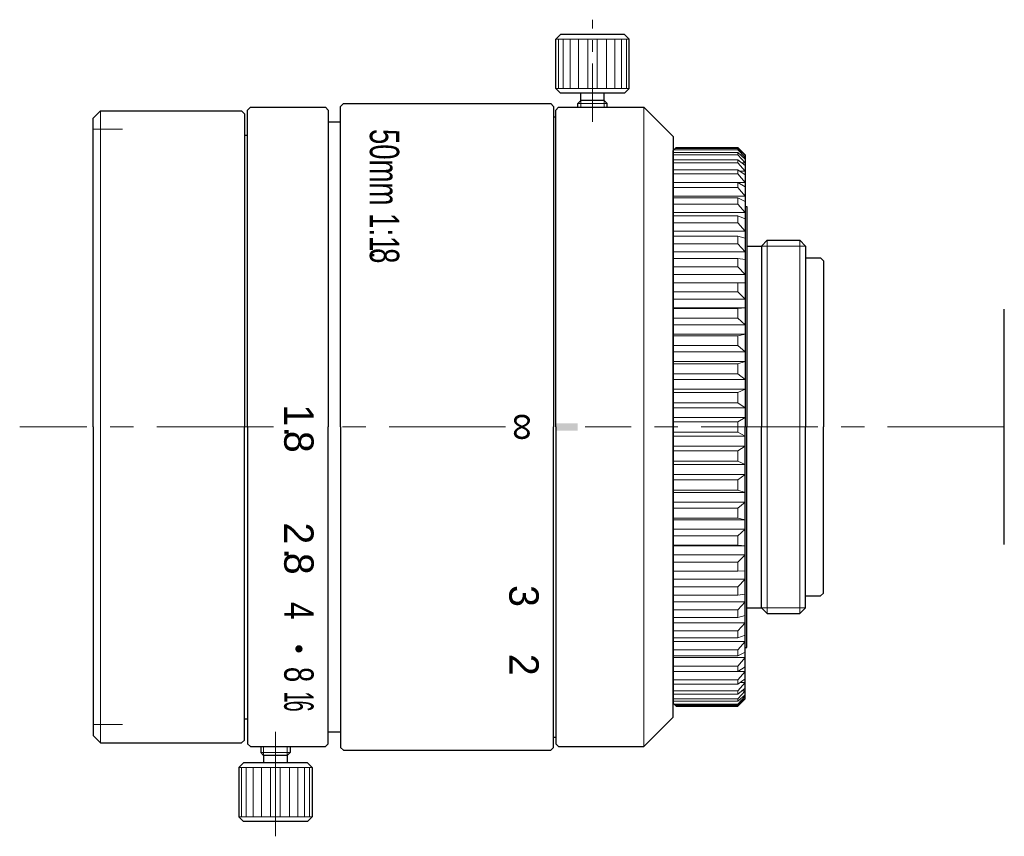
# Model space of a CAD drawing. Header units: millimetres. Extents: x 20.1 to 87.2, y 22.2 to 77.7.
import ezdxf
from ezdxf.enums import TextEntityAlignment as Align

# ---------------------------------------------------------------- set-up
doc = ezdxf.new("R2010")
doc.units = ezdxf.units.MM
doc.header["$LTSCALE"] = 0.25
doc.linetypes.add('CENTER', pattern=[50.8, 31.75, -6.35, 6.35, -6.35])
doc.layers.add('00_補助線', color=252, linetype='Continuous', lineweight=0, plot=False)
for name, color, linetype, lineweight in [('01_外形線', 7, 'Continuous', 30), ('02_ﾈｼﾞ（断面）・遮光線仕切り', 7, 'Continuous', 20), ('03_ﾈｼﾞ・ﾛｰﾚｯﾄ・遮光線', 7, 'Continuous', 9), ('04_中心線', 1, 'CENTER', 20), ('06_面取線', 7, 'Continuous', 9), ('09_文字', 2, 'Continuous', 20)]:
    doc.layers.add(name, color=color, linetype=linetype, lineweight=lineweight)
doc.styles.add('VS Standard', font='txt', dxfattribs={"height": 3})

msp = doc.modelspace()

# ---------------------------------------------------------------- hatches: boundary and pattern name
at = {"layer": '01_外形線'}
h = msp.add_hatch(color=256, dxfattribs=at)
h.dxf.hatch_style = 1
h.paths.add_polyline_path([(58.126, 50.25), (56.626, 50.25), (56.626, 49.75), (58.126, 49.75)])
at = {"layer": '09_文字'}
h = msp.add_hatch(color=256, dxfattribs=at)
h.dxf.hatch_style = 1
h.paths.add_polyline_path([(39.151, 34.65, 1), (39.151, 35.15, 1)])

# ---------------------------------------------------------------- linework, layer by layer
at = {"layer": '00_補助線'}
for p, q in [((25.149, 70.25), (27.149, 70.25)), ((25.149, 29.75), (27.149, 29.75))]:
    msp.add_line(p, q, dxfattribs=at)
at = {"layer": '01_外形線'}
for p, q in [((56.951, 76.7), (56.626, 76.375)), ((61.301, 76.7), (56.951, 76.7)), ((61.301, 76.7), (61.626, 76.375)), ((56.626, 73.025), (56.626, 76.375)), ((61.626, 73.025), (61.626, 76.375)), ((56.951, 72.7), (56.626, 73.025)), ((61.301, 72.7), (56.951, 72.7)), ((58.326, 72.2), (58.326, 72.7)), ((59.926, 72.2), (59.926, 72.7)), ((61.301, 72.7), (61.626, 73.025)), ((35.651, 71.55), (35.851, 71.75)), ((35.851, 71.75), (40.951, 71.75)), ((41.151, 71.55), (40.951, 71.75)), ((42.183, 72), (41.983, 71.8)), ((41.983, 50), (41.983, 71.8)), ((42.183, 72), (56.283, 72)), ((56.483, 71.8), (56.283, 72)), ((56.483, 71.8), (56.483, 50)), ((56.626, 71.55), (56.826, 71.75)), ((56.826, 71.75), (62.626, 71.75)), ((58.126, 72), (58.326, 72.2)), ((58.126, 71.75), (58.126, 72)), ((59.926, 72.2), (58.326, 72.2)), ((59.926, 72.2), (60.126, 72)), ((60.126, 71.75), (60.126, 72)), ((62.626, 71.75), (64.626, 69.75)), ((25.149, 71), (25.649, 71.5)), ((25.649, 71.5), (35.249, 71.5)), ((35.249, 71.5), (35.449, 71.3)), ((35.449, 71.3), (35.449, 50)), ((35.651, 50), (35.651, 71.55)), ((41.151, 71.55), (41.151, 50)), ((56.483, 71.1), (56.626, 71.1)), ((56.626, 50), (56.626, 71.55)), ((25.149, 50), (25.149, 71)), ((41.151, 70.75), (41.983, 70.75)), ((35.449, 69.85), (35.651, 69.85)), ((64.626, 69.75), (64.626, 50)), ((64.626, 68.8), (64.826, 69)), ((64.626, 50), (64.626, 68.8)), ((64.826, 69), (69.026, 69)), ((69.026, 69), (69.526, 68.5)), ((69.526, 68.5), (69.526, 50)), ((69.526, 65), (69.626, 65)), ((69.626, 65), (69.626, 50)), ((70.626, 62.303), (71.023, 62.7)), ((71.023, 62.7), (73.229, 62.7)), ((73.626, 62.303), (73.229, 62.7)), ((69.626, 62.303), (70.626, 62.303)), ((70.626, 62.303), (70.626, 62.303)), ((70.626, 62.303), (70.626, 50)), ((73.626, 62.303), (73.626, 50)), ((73.626, 61.5), (74.651, 61.5)), ((74.651, 61.5), (74.851, 61.3)), ((74.851, 61.3), (74.851, 50)), ((87.152, 42), (87.152, 58)), ((25.149, 50), (25.149, 29)), ((35.449, 28.7), (35.449, 50)), ((35.651, 50), (35.651, 28.45)), ((41.151, 28.45), (41.151, 50)), ((41.983, 50), (41.983, 28.2)), ((56.483, 28.2), (56.483, 50)), ((56.626, 50), (56.626, 28.45)), ((64.626, 50), (64.626, 31.2)), ((64.626, 30.25), (64.626, 50)), ((69.526, 31.5), (69.526, 50)), ((69.626, 35), (69.626, 50)), ((70.626, 37.697), (70.626, 50)), ((73.626, 37.697), (73.626, 50)), ((74.851, 38.7), (74.851, 50)), ((73.626, 38.5), (74.651, 38.5)), ((74.651, 38.5), (74.851, 38.7)), ((69.626, 37.697), (70.626, 37.697)), ((70.626, 37.697), (70.626, 37.697)), ((70.626, 37.697), (71.023, 37.3)), ((73.626, 37.697), (73.229, 37.3)), ((71.023, 37.3), (73.229, 37.3)), ((69.526, 35), (69.626, 35)), ((69.026, 31), (69.526, 31.5)), ((64.626, 31.2), (64.826, 31)), ((64.826, 31), (69.026, 31)), ((62.626, 28.25), (64.626, 30.25)), ((35.449, 30.15), (35.651, 30.15)), ((25.149, 29), (25.649, 28.5)), ((41.151, 29.25), (41.983, 29.25)), ((56.483, 28.9), (56.626, 28.9)), ((25.649, 28.5), (35.249, 28.5)), ((35.249, 28.5), (35.449, 28.7)), ((35.651, 28.45), (35.851, 28.25)), ((35.851, 28.25), (40.951, 28.25)), ((36.551, 28.25), (36.551, 27.85)), ((38.551, 28.25), (38.551, 27.85)), ((41.151, 28.45), (40.951, 28.25)), ((42.183, 28), (41.983, 28.2)), ((56.483, 28.2), (56.283, 28)), ((56.626, 28.45), (56.826, 28.25)), ((56.826, 28.25), (62.626, 28.25)), ((36.551, 27.85), (36.751, 27.65)), ((36.751, 27.65), (36.751, 27.15)), ((38.351, 27.65), (36.751, 27.65)), ((38.351, 27.65), (38.551, 27.85)), ((38.351, 27.65), (38.351, 27.15)), ((42.183, 28), (56.283, 28)), ((35.376, 27.15), (35.051, 26.825)), ((35.051, 26.825), (35.051, 23.475)), ((39.726, 27.15), (35.376, 27.15)), ((39.726, 27.15), (40.051, 26.825)), ((40.051, 26.825), (40.051, 23.475)), ((35.376, 23.15), (35.051, 23.475)), ((39.726, 23.15), (40.051, 23.475)), ((39.726, 23.15), (35.376, 23.15))]:
    msp.add_line(p, q, dxfattribs=at)
at = {"layer": '02_ﾈｼﾞ（断面）・遮光線仕切り'}
for p, q in [((58.326, 71.75), (58.326, 72.2)), ((59.926, 71.75), (59.926, 72.2)), ((70.626, 62.303), (73.626, 62.303)), ((70.626, 37.697), (73.626, 37.697)), ((36.751, 28.25), (36.751, 27.65)), ((38.351, 28.25), (38.351, 27.65))]:
    msp.add_line(p, q, dxfattribs=at)
at = {"layer": '03_ﾈｼﾞ・ﾛｰﾚｯﾄ・遮光線'}
for p, q in [((64.626, 68.655), (69.026, 68.655)), ((64.626, 68.508), (69.026, 68.508)), ((64.682, 68.856), (69.026, 68.856)), ((64.756, 68.93), (69.026, 68.93)), ((69.026, 68.93), (69.526, 68.454)), ((69.026, 68.856), (69.526, 68.322)), ((69.026, 68.655), (69.526, 68.216)), ((69.026, 68.508), (69.526, 67.955)), ((64.626, 68.176), (69.026, 68.176)), ((64.626, 67.958), (69.026, 67.958)), ((69.026, 68.176), (69.526, 67.779)), ((69.026, 67.958), (69.526, 67.39)), ((69.526, 67.955), (69.305, 67.955)), ((69.526, 68.322), (69.405, 68.322)), ((64.626, 67.498), (69.026, 67.498)), ((64.626, 67.211), (69.026, 67.211)), ((69.026, 67.498), (69.526, 67.147)), ((69.026, 67.211), (69.526, 66.635)), ((69.526, 67.39), (69.18, 67.39)), ((69.526, 66.635), (64.626, 66.635)), ((64.626, 66.628), (69.026, 66.628)), ((69.026, 66.628), (69.526, 66.327)), ((64.626, 66.275), (69.026, 66.275)), ((69.526, 65.698), (64.626, 65.698)), ((69.026, 66.275), (69.526, 65.698)), ((64.626, 65.576), (69.026, 65.576)), ((64.626, 65.161), (69.026, 65.161)), ((69.026, 65.576), (69.526, 65.328)), ((69.026, 65.161), (69.526, 64.589)), ((69.526, 64.589), (64.626, 64.589)), ((64.626, 64.354), (69.026, 64.354)), ((69.026, 64.354), (69.526, 64.161)), ((64.626, 63.881), (69.026, 63.881)), ((69.026, 63.881), (69.526, 63.319)), ((69.526, 63.319), (64.626, 63.319)), ((64.626, 62.974), (69.026, 62.974)), ((64.626, 62.449), (69.026, 62.449)), ((69.026, 62.974), (69.526, 62.839)), ((69.026, 62.449), (69.526, 61.904)), ((69.526, 61.904), (64.626, 61.904)), ((64.626, 61.452), (69.026, 61.452)), ((69.026, 61.452), (69.526, 61.377)), ((64.626, 60.88), (69.026, 60.88)), ((69.526, 60.359), (64.626, 60.359)), ((69.026, 60.88), (69.526, 60.359)), ((64.626, 59.804), (69.026, 59.804)), ((69.026, 59.804), (69.526, 59.789)), ((64.626, 59.192), (69.026, 59.192)), ((69.026, 59.192), (69.526, 58.7)), ((69.526, 58.7), (64.626, 58.7)), ((69.526, 58.095), (64.626, 58.095)), ((64.626, 58.049), (69.026, 58.049)), ((69.026, 58.049), (69.526, 58.095)), ((64.626, 57.404), (69.026, 57.404)), ((69.026, 57.404), (69.526, 56.946)), ((69.526, 56.946), (64.626, 56.946)), ((69.526, 56.312), (64.626, 56.312)), ((69.026, 56.206), (69.526, 56.312)), ((64.626, 56.206), (69.026, 56.206)), ((64.626, 55.534), (69.026, 55.534)), ((69.526, 55.115), (64.626, 55.115)), ((69.026, 55.534), (69.526, 55.115)), ((69.526, 54.459), (64.626, 54.459)), ((64.626, 54.295), (69.026, 54.295)), ((69.026, 54.295), (69.526, 54.459)), ((64.626, 53.604), (69.026, 53.604)), ((69.026, 53.604), (69.526, 53.229)), ((69.526, 53.229), (64.626, 53.229)), ((69.526, 52.558), (64.626, 52.558)), ((64.626, 52.337), (69.026, 52.337)), ((69.026, 52.337), (69.526, 52.558)), ((64.626, 51.634), (69.026, 51.634)), ((69.026, 51.634), (69.526, 51.307)), ((69.526, 51.307), (64.626, 51.307)), ((69.526, 50.629), (64.626, 50.629)), ((64.626, 50.353), (69.026, 50.353)), ((69.026, 50.353), (69.526, 50.629)), ((64.626, 49.647), (69.026, 49.647)), ((69.026, 49.647), (69.526, 49.371)), ((69.526, 49.371), (64.626, 49.371)), ((69.526, 48.693), (64.626, 48.693)), ((64.626, 48.366), (69.026, 48.366)), ((69.026, 48.366), (69.526, 48.693)), ((64.626, 47.663), (69.026, 47.663)), ((69.026, 47.663), (69.526, 47.442)), ((69.526, 47.442), (64.626, 47.442)), ((69.526, 46.771), (64.626, 46.771)), ((64.626, 46.396), (69.026, 46.396)), ((69.026, 46.396), (69.526, 46.771)), ((64.626, 45.705), (69.026, 45.705)), ((69.026, 45.705), (69.526, 45.541)), ((69.526, 45.541), (64.626, 45.541)), ((69.526, 44.885), (64.626, 44.885)), ((64.626, 44.466), (69.026, 44.466)), ((69.026, 44.466), (69.526, 44.885)), ((64.626, 43.794), (69.026, 43.794)), ((69.526, 43.688), (64.626, 43.688)), ((69.026, 43.794), (69.526, 43.688)), ((69.526, 43.054), (64.626, 43.054)), ((69.026, 42.596), (69.526, 43.054)), ((64.626, 42.596), (69.026, 42.596)), ((64.626, 41.951), (69.026, 41.951)), ((69.526, 41.905), (64.626, 41.905)), ((69.026, 41.951), (69.526, 41.905)), ((69.526, 41.3), (64.626, 41.3)), ((69.026, 40.808), (69.526, 41.3)), ((64.626, 40.808), (69.026, 40.808)), ((69.026, 40.196), (69.526, 40.211)), ((64.626, 40.196), (69.026, 40.196)), ((69.526, 39.641), (64.626, 39.641)), ((69.026, 39.12), (69.526, 39.641)), ((64.626, 39.12), (69.026, 39.12)), ((64.626, 38.548), (69.026, 38.548)), ((69.026, 38.548), (69.526, 38.623)), ((69.526, 38.096), (64.626, 38.096)), ((64.626, 37.551), (69.026, 37.551)), ((69.026, 37.551), (69.526, 38.096)), ((64.626, 37.026), (69.026, 37.026)), ((69.026, 37.026), (69.526, 37.161)), ((69.526, 36.681), (64.626, 36.681)), ((69.026, 36.119), (69.526, 36.681)), ((64.626, 36.119), (69.026, 36.119)), ((64.626, 35.646), (69.026, 35.646)), ((69.026, 35.646), (69.526, 35.839)), ((69.526, 35.411), (64.626, 35.411)), ((69.026, 34.839), (69.526, 35.411)), ((64.626, 34.839), (69.026, 34.839)), ((64.626, 34.424), (69.026, 34.424)), ((69.526, 34.302), (64.626, 34.302)), ((69.026, 34.424), (69.526, 34.672)), ((69.026, 33.725), (69.526, 34.302)), ((64.626, 33.725), (69.026, 33.725)), ((69.026, 33.372), (69.526, 33.673)), ((64.626, 33.372), (69.026, 33.372)), ((69.526, 33.365), (64.626, 33.365)), ((69.026, 32.789), (69.526, 33.365)), ((69.026, 32.502), (69.526, 32.853)), ((64.626, 32.789), (69.026, 32.789)), ((64.626, 32.502), (69.026, 32.502)), ((69.026, 32.042), (69.526, 32.61)), ((69.026, 31.824), (69.526, 32.221)), ((69.526, 32.61), (69.18, 32.61)), ((64.626, 32.042), (69.026, 32.042)), ((64.626, 31.824), (69.026, 31.824)), ((64.626, 31.492), (69.026, 31.492)), ((69.026, 31.492), (69.526, 32.045)), ((69.026, 31.345), (69.526, 31.784)), ((69.026, 31.144), (69.526, 31.678)), ((69.026, 31.07), (69.526, 31.546)), ((69.526, 32.045), (69.305, 32.045)), ((69.526, 31.678), (69.405, 31.678)), ((64.626, 31.345), (69.026, 31.345)), ((64.682, 31.144), (69.026, 31.144)), ((64.756, 31.07), (69.026, 31.07))]:
    msp.add_line(p, q, dxfattribs=at)
at = {"layer": '04_中心線', "ltscale": 0.5}
msp.add_line((59.126, 70.75), (59.126, 77.7), dxfattribs=at)
at = {"layer": '04_中心線'}
for p, q in [((37.429, 50), (20.149, 50)), ((53.219, 50), (40.624, 50)), ((87.152, 50), (58.626, 50)), ((37.551, 22.15), (37.551, 29.25))]:
    msp.add_line(p, q, dxfattribs=at)
at = {"layer": '06_面取線'}
for p, q in [((61.626, 76.375), (56.626, 76.375)), ((56.817, 76.375), (56.817, 73.025)), ((57.143, 76.375), (57.143, 73.025)), ((57.604, 76.375), (57.604, 73.025)), ((58.17, 76.375), (58.17, 73.025)), ((58.8, 76.375), (58.8, 73.025)), ((59.453, 76.375), (59.453, 73.025)), ((60.083, 76.375), (60.083, 73.025)), ((60.648, 76.375), (60.648, 73.025)), ((61.11, 76.375), (61.11, 73.025)), ((61.436, 76.375), (61.436, 73.025)), ((61.626, 73.025), (56.626, 73.025)), ((60.126, 72), (58.126, 72)), ((25.649, 71.5), (25.649, 50)), ((69.026, 68.93), (69.026, 68.856)), ((69.026, 68.655), (69.026, 68.508)), ((69.026, 68.176), (69.026, 67.958)), ((69.026, 67.498), (69.026, 67.211)), ((69.026, 66.628), (69.026, 66.275)), ((69.026, 65.576), (69.026, 65.161)), ((69.026, 64.354), (69.026, 63.881)), ((69.026, 62.974), (69.026, 62.449)), ((71.023, 62.7), (71.023, 50)), ((73.229, 62.7), (73.229, 50)), ((69.026, 61.452), (69.026, 60.88)), ((69.026, 59.804), (69.026, 59.192)), ((69.026, 58.049), (69.026, 57.404)), ((69.026, 56.206), (69.026, 55.534)), ((69.026, 54.295), (69.026, 53.604)), ((69.026, 52.337), (69.026, 51.634)), ((69.026, 50.353), (69.026, 50)), ((25.649, 28.5), (25.649, 50)), ((69.026, 49.647), (69.026, 50)), ((71.023, 37.3), (71.023, 50)), ((73.229, 37.3), (73.229, 50)), ((69.026, 47.663), (69.026, 48.366)), ((69.026, 45.705), (69.026, 46.396)), ((69.026, 43.794), (69.026, 44.466)), ((69.026, 41.951), (69.026, 42.596)), ((69.026, 40.196), (69.026, 40.808)), ((69.026, 38.548), (69.026, 39.12)), ((69.026, 37.026), (69.026, 37.551)), ((69.026, 35.646), (69.026, 36.119)), ((69.026, 34.424), (69.026, 34.839)), ((69.026, 33.372), (69.026, 33.725)), ((69.026, 32.502), (69.026, 32.789)), ((69.026, 31.824), (69.026, 32.042)), ((69.026, 31.345), (69.026, 31.492)), ((69.026, 31.07), (69.026, 31.144)), ((38.551, 27.85), (36.551, 27.85)), ((40.051, 26.825), (35.051, 26.825)), ((35.241, 23.475), (35.241, 26.825)), ((35.568, 23.475), (35.568, 26.825)), ((36.029, 23.475), (36.029, 26.825)), ((36.594, 23.475), (36.594, 26.825)), ((37.225, 23.475), (37.225, 26.825)), ((37.877, 23.475), (37.877, 26.825)), ((38.508, 23.475), (38.508, 26.825)), ((39.073, 23.475), (39.073, 26.825)), ((39.534, 23.475), (39.534, 26.825)), ((39.861, 23.475), (39.861, 26.825)), ((40.051, 23.475), (35.051, 23.475))]:
    msp.add_line(p, q, dxfattribs=at)
at = {"layer": '06_面取線', "lineweight": 20}
for p in [(62.626, 71.75), (62.626, 28.25)]:
    msp.add_line(p, (62.626, 50), dxfattribs=at)

# ---------------------------------------------------------------- texts
at = {"layer": '09_文字', "style": 'VS Standard'}
for s, width, p in [('50mm 1:1.', 0.7, (45.975, 65.844)), ('8', 0.7, (45.975, 61.641)), ('4', 0.8, (40.151, 37.488)), ('8', 0.7, (40.151, 33.153)), ('1', 0.5, (40.15, 31.625)), ('6', 0.5, (40.147, 31.005))]:
    msp.add_text(s, height=2, rotation=270, dxfattribs=dict(at, width=width)).set_placement(p, align=Align.TOP_CENTER)
for s, p in [('1', (40.146, 50.793)), ('∞', (55.483, 50)), ('.', (40.15, 49.671)), ('8', (40.15, 48.985)), ('2', (40.146, 42.758)), ('.', (40.15, 41.375)), ('8', (40.15, 40.69)), ('3', (55.468, 38.494)), ('2', (55.468, 33.819))]:
    msp.add_text(s, height=2, rotation=270, dxfattribs=at).set_placement(p, align=Align.TOP_CENTER)

doc.saveas('drawing.dxf')
